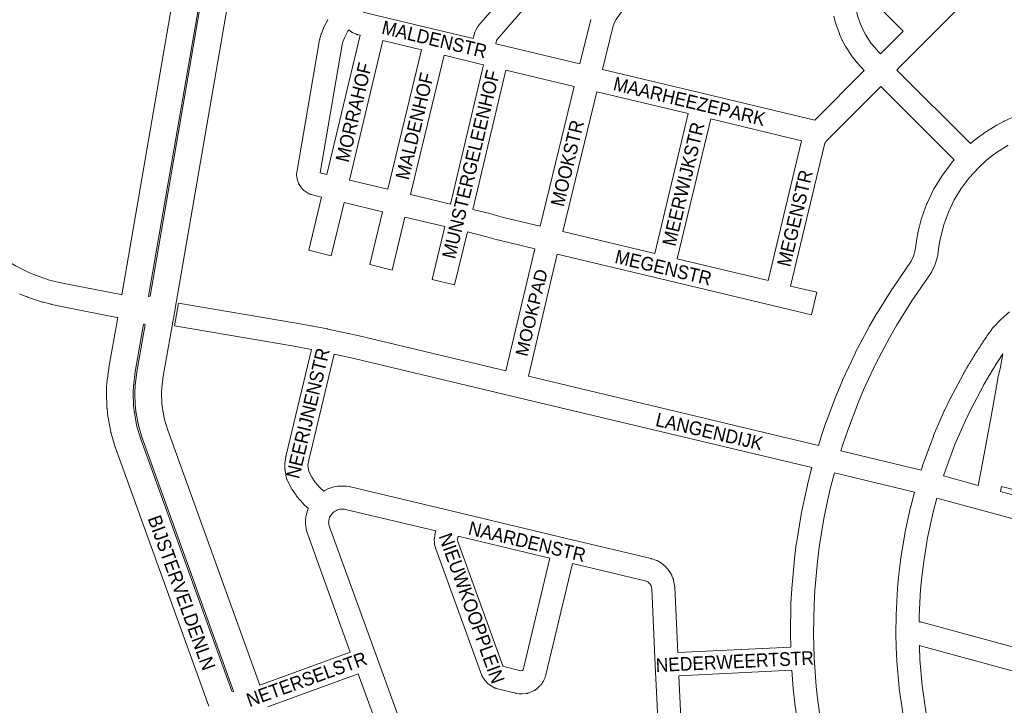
# Model space of a CAD drawing. Header units: metres. Extents: x 123819 to 142731, y 393440 to 405763.
# Tile 49 of 256: x 127188 to 127743, y 399684 to 400070. Entities that reach past the tile are written whole.
import ezdxf
from ezdxf.enums import TextEntityAlignment as Align

# ---------------------------------------------------------------- set-up
doc = ezdxf.new("R2010")
doc.units = ezdxf.units.M
doc.header["$MEASUREMENT"] = 0
for name, color, linetype, lineweight in [('gs-anno-wegen algemeen tekst', 7, 'Continuous', 0), ('gs-knt-aanvullende hoofdweg', 7, 'Continuous', 0), ('gs-knt-wegen algemeen', 7, 'Continuous', 0)]:
    doc.layers.add(name, color=color, linetype=linetype, lineweight=lineweight)
doc.styles.add('Style-Arial', font='arial.ttf')

msp = doc.modelspace()

# ---------------------------------------------------------------- linework, layer by layer
at = {"layer": 'gs-knt-aanvullende hoofdweg', "color": 7, "linetype": 'Continuous', "flags": 128}
for points in [[(127404.03, 400203.68), (127347.04, 400137.43), (127347, 400137.38), (127316.22, 400102.27), (127311.13, 400094.42), (127310.03, 400092.41), (127308.13, 400088.19), (127306.7, 400084.41), (127305.94, 400081.89), (127305.11, 400078.44), (127275.41, 399906.62), (127275.01, 399904.31), (127275, 399904.27), (127274.47, 399901.27), (127268.86, 399869.69), (127268.05, 399863.08), (127267.93, 399860.45), (127268.14, 399853.98), (127268.44, 399851.37), (127269.62, 399845.2), (127271.41, 399839.23), (127323.31, 399695.63)], [(127245.49, 399915.55), (127274.69, 400084.45), (127274.73, 400084.66), (127274.79, 400084.91), (127275.95, 400089.79), (127276.07, 400090.24), (127276.39, 400091.35), (127277.28, 400094.18), (127277.43, 400094.62), (127278.61, 400097.88), (127279.13, 400099.17), (127279.31, 400099.62), (127279.45, 400099.92)], [(127289.45, 400081.66), (127260.58, 399914.65)], [(127260.58, 399914.65), (127260.81, 399914.55), (127261.55, 399914.65), (127290.35, 400081.23)], [(127294.65, 399683.7), (127242.04, 399829.3), (127241.97, 399829.5), (127241.91, 399829.69), (127239.59, 399837.43), (127239.52, 399837.67), (127239.5, 399837.76), (127239.49, 399837.8), (127239.46, 399837.92), (127239.4, 399838.18), (127237.82, 399846.43), (127237.77, 399846.72), (127237.73, 399847.01), (127237.23, 399851.44), (127237.21, 399851.73), (127237.19, 399852.03), (127236.91, 399860.33), (127236.91, 399860.62), (127236.91, 399860.65), (127236.93, 399863.19), (127236.94, 399863.46), (127236.94, 399863.5), (127236.96, 399863.73), (127236.96, 399863.81), (127237.14, 399865.66), (127237.14, 399865.67), (127237.14, 399865.67), (127237.14, 399865.73), (127237.17, 399865.96), (127238.16, 399874.06), (127238.17, 399874.11), (127238.19, 399874.28), (127238.23, 399874.5), (127243.24, 399902.73)], [(127307.58, 399692.12), (127308.32, 399692.07), (127308.54, 399692.29), (127257.22, 399834.32), (127257.15, 399834.52), (127257.09, 399834.71), (127255.13, 399841.24), (127255.06, 399841.49), (127255.04, 399841.57), (127255.02, 399841.62), (127255.02, 399841.66), (127255, 399841.74), (127254.94, 399841.99), (127253.63, 399848.83), (127253.58, 399849.12), (127253.54, 399849.41), (127253.19, 399852.6), (127253.16, 399852.89), (127253.14, 399853.19), (127252.91, 399860.24), (127252.9, 399860.53), (127252.91, 399860.83), (127253.05, 399864.04), (127253.07, 399864.33), (127253.1, 399864.62), (127253.98, 399871.73), (127254, 399871.93), (127254.04, 399872.12), (127258.76, 399898.7), (127258.29, 399898.97), (127257.82, 399898.89), (127253.06, 399872.09), (127253.05, 399872.07), (127252.08, 399863.77), (127251.94, 399860.54), (127252.19, 399852.82), (127252.63, 399848.97), (127254.08, 399841.38), (127256.24, 399834.21), (127307.58, 399692.12)]]:
    msp.add_lwpolyline(points, dxfattribs=at)
at = {"layer": 'gs-knt-wegen algemeen', "color": 7, "linetype": 'Continuous', "flags": 128}
for points in [[(127590.84, 400206.44), (127577.68, 400199.28), (127577.33, 400199.05), (127576.82, 400198.57), (127528.58, 400142.53), (127510.05, 400121), (127456.94, 400059.3), (127456.66, 400058.81), (127456.19, 400056.86), (127458.58, 400056.29), (127503.55, 400045.55)], [(127738.36, 400179.66), (127721.97, 400085.06), (127721.92, 400084.82), (127721.86, 400084.58), (127721.8, 400084.34), (127721.72, 400084.11), (127721.24, 400082.65), (127721.14, 400082.38), (127721.03, 400082.11), (127720.91, 400081.85), (127720.78, 400081.6), (127720.64, 400081.35), (127720.48, 400081.11), (127720.32, 400080.88), (127719.42, 400079.64), (127719.27, 400079.44), (127719.11, 400079.25), (127718.94, 400079.06), (127718.77, 400078.88), (127699.41, 400059.5), (127683.6, 400043.67), (127682.08, 400042.07)], [(127620.48, 400151.59), (127588.21, 400133.82), (127584.25, 400131.55), (127580.51, 400129.18), (127569.39, 400121.13), (127563.88, 400116.8), (127559.25, 400112.78), (127557.32, 400110.77), (127526.44, 400074.2), (127523.96, 400070.56), (127523.07, 400068.85), (127522.3, 400067.05), (127516.21, 400042.52)], [(127443.53, 400059.89), (127444.21, 400062.74), (127444.29, 400063.05), (127444.38, 400063.35), (127444.49, 400063.64), (127444.61, 400063.93), (127444.75, 400064.22), (127444.9, 400064.5), (127445.96, 400066.34), (127446.12, 400066.6), (127446.29, 400066.85), (127446.48, 400067.09), (127446.67, 400067.33), (127495.94, 400124.56)], [(127685.6, 400064.09), (127661.07, 400088.56), (127660.85, 400088.79), (127660.65, 400089.03), (127660.45, 400089.28), (127660.27, 400089.54), (127660.1, 400089.81), (127659.96, 400090.05), (127659.3, 400075.47), (127659.99, 400072.7), (127661.96, 400067.07), (127663.11, 400064.54), (127664.42, 400062.08), (127667.69, 400057.1), (127669.41, 400054.93), (127671.66, 400052.45), (127672.85, 400051.26)], [(127381.77, 400074.83), (127382.05, 400074.6), (127382.19, 400074.54), (127389.18, 400072.87), (127423.77, 400064.61), (127443.53, 400059.89)], [(127358.06, 399970.57), (127352.25, 399972), (127351.97, 399972.07), (127351.7, 399972.16), (127351.43, 399972.26), (127351.16, 399972.37), (127350.9, 399972.49), (127350.64, 399972.63), (127350.39, 399972.78), (127350.15, 399972.93), (127348.42, 399974.11), (127348.17, 399974.29), (127347.93, 399974.48), (127347.69, 399974.68), (127347.47, 399974.9), (127347.26, 399975.12), (127347.05, 399975.36), (127346.86, 399975.6), (127346.68, 399975.86), (127345.52, 399977.59), (127345.35, 399977.85), (127345.2, 399978.12), (127345.06, 399978.4), (127344.93, 399978.68), (127344.81, 399978.97), (127344.71, 399979.26), (127344.63, 399979.56), (127344.55, 399979.86), (127344.12, 399981.9), (127344.06, 399982.21), (127344.02, 399982.51), (127343.99, 399982.82), (127343.98, 399983.13), (127343.98, 399983.44), (127343.99, 399983.75), (127344.03, 399984.06), (127344.07, 399984.37), (127356.97, 400059.14), (127357.01, 400059.37), (127357.07, 400059.6), (127357.13, 400059.83), (127357.83, 400062.28), (127357.9, 400062.52), (127357.99, 400062.76), (127358.88, 400065.15), (127358.98, 400065.39), (127359.08, 400065.62), (127359.19, 400065.85), (127361.52, 400070.38), (127361.64, 400070.6)], [(127503.55, 400045.55), (127509.79, 400070.69)], [(127663.76, 400041.95), (127662.36, 400043.34), (127662.24, 400043.46), (127662.13, 400043.58), (127659.63, 400046.34), (127659.49, 400046.49), (127659.35, 400046.66), (127657.31, 400049.23), (127657.13, 400049.46), (127656.96, 400049.71), (127653.37, 400055.19), (127653.21, 400055.45), (127653.06, 400055.7), (127651.52, 400058.6), (127651.43, 400058.78), (127651.35, 400058.96), (127649.99, 400061.94), (127649.87, 400062.22), (127649.76, 400062.49), (127647.6, 400068.68), (127647.51, 400068.97), (127647.43, 400069.25), (127646.63, 400072.44)], [(127373.43, 400064.83), (127372.92, 400064.08), (127370.94, 400060.23), (127370.27, 400058.44), (127369.74, 400056.58), (127357.25, 399984.18), (127361.08, 399983.23)], [(127379.83, 400061.72), (127378.69, 400061.99), (127378.45, 400062.05), (127378.22, 400062.12), (127377.98, 400062.2), (127377.76, 400062.29), (127376.17, 400062.93), (127375.89, 400063.05), (127375.62, 400063.18), (127375.36, 400063.33), (127375.1, 400063.49), (127374.85, 400063.65), (127374.61, 400063.84), (127374.37, 400064.03), (127373.43, 400064.83)], [(127672.85, 400051.26), (127674.34, 400052.82), (127685.6, 400064.09)], [(127361.08, 399983.23), (127379.83, 400061.72)], [(127392.49, 400058.69), (127373.74, 399980.16)], [(127414.39, 400053.46), (127392.49, 400058.69)], [(127395.44, 399974.98), (127414.39, 400053.46)], [(127427.06, 400050.44), (127408.1, 399971.95)], [(127446.84, 400045.71), (127427.06, 400050.44)], [(127446.85, 400045.71), (127446.85, 400045.71), (127446.85, 400045.71), (127446.84, 400045.71)], [(127446.85, 400045.71), (127446.85, 400045.71), (127446.85, 400045.71), (127446.84, 400045.71)], [(127449.23, 400045.14), (127446.85, 400045.71)], [(127430.62, 399966.57), (127449.23, 400045.14)], [(127461.9, 400042.11), (127443.28, 399963.55)], [(127500.43, 400032.91), (127461.9, 400042.11)], [(127516.21, 400042.52), (127573.97, 400028.72), (127635.82, 400013.95), (127663.76, 400041.95)], [(127682.08, 400042.07), (127723.53, 400000.7)], [(127481.23, 399954.13), (127500.43, 400032.91)], [(127513.1, 400029.88), (127493.9, 399951.11)], [(127564.61, 400017.57), (127513.1, 400029.88)], [(127672.98, 400032.76), (127642.46, 400002.17)], [(127714.35, 399991.46), (127672.98, 400032.76)], [(127545.77, 399938.71), (127564.61, 400017.57)], [(127577.28, 400014.55), (127558.44, 399935.69)], [(127628.42, 400002.33), (127577.28, 400014.55)], [(127723.53, 400000.7), (127723.66, 400000.82), (127723.83, 400000.97), (127724.01, 400001.12), (127727.37, 400003.8), (127727.55, 400003.94), (127730.67, 400006.27), (127730.88, 400006.42), (127731.1, 400006.56), (127738.05, 400010.92), (127738.25, 400011.04), (127738.46, 400011.16), (127742.09, 400013.08), (127742.27, 400013.18), (127742.46, 400013.26), (127749.15, 400016.27)], [(127104.31, 400010.63), (127126.46, 399988.15), (127126.56, 399988.05), (127165.62, 399946.59), (127168.57, 399943.85), (127175.16, 399938.5), (127178.44, 399936.17), (127185.62, 399931.79), (127193.16, 399928.07), (127196.88, 399926.53), (127204.92, 399923.83), (127208.85, 399922.8), (127215.04, 399921.54), (127245.12, 399915.61), (127245.49, 399915.55)], [(127558.44, 399935.69), (127609.58, 399923.47), (127628.42, 400002.33)], [(127642.46, 400002.17), (127642.41, 400002.12), (127642.36, 400002.06), (127642.31, 400002.01), (127642.26, 400001.95), (127642.21, 400001.89), (127642.16, 400001.84), (127642.11, 400001.78), (127642.06, 400001.72), (127642.02, 400001.66), (127641.97, 400001.59), (127641.93, 400001.53), (127641.89, 400001.47), (127641.85, 400001.41), (127641.81, 400001.34), (127641.77, 400001.28), (127641.73, 400001.21), (127641.69, 400001.15), (127641.66, 400001.08), (127641.62, 400001.01), (127641.59, 400000.95), (127641.55, 400000.88), (127641.52, 400000.81), (127641.49, 400000.74), (127641.46, 400000.67), (127641.43, 400000.6), (127641.41, 400000.53), (127641.38, 400000.46)], [(127642.46, 400002.17), (127642.46, 400002.17), (127642.46, 400002.17)], [(127642.46, 400002.17), (127642.46, 400002.17), (127642.46, 400002.17)], [(127744.77, 399999.77), (127738.24, 399995.67), (127735.41, 399993.56), (127732.32, 399991.09), (127727.98, 399987.08), (127722.85, 399981.46), (127718.33, 399975.4), (127714.41, 399968.93), (127711.14, 399962.1), (127708.56, 399954.99), (127706.65, 399947.59), (127706, 399943.93), (127705.26, 399938.45), (127705.22, 399938.17), (127705.16, 399937.89), (127705.09, 399937.61), (127703.94, 399933.37), (127703.86, 399933.08), (127703.76, 399932.8), (127703.65, 399932.53), (127703.53, 399932.26), (127701.63, 399928.29), (127701.52, 399928.06), (127701.4, 399927.84), (127701.26, 399927.62), (127701.12, 399927.41), (127690.55, 399912.06), (127681.91, 399898.2), (127677.9, 399891.21), (127670.29, 399876.78), (127663.38, 399862), (127660.24, 399854.58), (127654.4, 399839.3), (127651.79, 399831.65), (127650.56, 399827.65)], [(127637.87, 399830.69), (127639.38, 399835.58), (127639.44, 399835.76), (127642.12, 399843.61), (127642.2, 399843.83), (127648.11, 399859.33), (127648.2, 399859.55), (127651.44, 399867.19), (127651.53, 399867.4), (127658.56, 399882.44), (127658.7, 399882.72), (127666.43, 399897.39), (127666.55, 399897.6), (127670.68, 399904.79), (127670.8, 399904.99), (127679.58, 399919.07), (127679.74, 399919.32), (127690.11, 399934.37), (127691.53, 399937.35), (127692.42, 399940.6), (127693.11, 399945.8), (127693.16, 399946.09), (127693.88, 399950.13), (127693.93, 399950.36), (127693.98, 399950.59), (127696.03, 399958.54), (127696.11, 399958.84), (127696.21, 399959.14), (127699.02, 399966.85), (127699.13, 399967.15), (127699.26, 399967.44), (127702.81, 399974.84), (127702.95, 399975.12), (127703.11, 399975.39), (127707.35, 399982.41), (127707.52, 399982.68), (127707.71, 399982.94), (127712.61, 399989.51), (127712.81, 399989.76), (127713.02, 399990), (127714.35, 399991.46)], [(127373.74, 399980.16), (127395.44, 399974.98)], [(127408.1, 399971.95), (127430.62, 399966.57)], [(127370.71, 399967.5), (127363.56, 399937.54), (127363.55, 399937.54)], [(127392.38, 399962.32), (127370.71, 399967.5)], [(127443.28, 399963.55), (127453.64, 399961.07), (127453.95, 399960.99), (127460.53, 399959.08), (127481.23, 399954.13)], [(127405.04, 399959.3), (127397.83, 399929.44), (127397.82, 399929.43)], [(127427.58, 399953.91), (127405.04, 399959.3)], [(127493.9, 399951.11), (127545.77, 399938.71)], [(127440.24, 399950.89), (127432.98, 399921.09), (127432.98, 399921.08)], [(127478.2, 399941.47), (127457.35, 399946.45), (127457.04, 399946.53), (127450.46, 399948.44), (127440.24, 399950.89)], [(127461.94, 399872.63), (127478.2, 399941.47)], [(127490.86, 399938.45), (127474.61, 399869.61)], [(127243.24, 399902.73), (127243.04, 399902.76), (127242.75, 399902.81), (127212.5, 399908.77), (127212.45, 399908.78), (127206.07, 399910.08), (127205.89, 399910.12), (127205.72, 399910.16), (127201.4, 399911.3), (127201.19, 399911.35), (127200.98, 399911.42), (127192.53, 399914.26), (127192.32, 399914.33), (127192.12, 399914.41), (127187.99, 399916.12)], [(127695.77, 399816.78), (127697.28, 399821.48), (127697.38, 399821.76), (127702.65, 399835.91), (127702.71, 399836.07), (127702.78, 399836.23), (127708.79, 399850.08), (127708.89, 399850.32), (127712.17, 399857.12), (127712.29, 399857.35), (127719.38, 399870.68), (127719.47, 399870.83), (127719.7, 399871.25), (127719.94, 399871.67), (127720.18, 399872.09), (127720.42, 399872.5), (127720.66, 399872.92), (127720.91, 399873.34), (127721.15, 399873.76), (127721.39, 399874.17), (127721.64, 399874.59), (127721.88, 399875.01), (127722.13, 399875.42), (127722.37, 399875.84), (127722.62, 399876.25), (127722.86, 399876.67), (127723.11, 399877.08), (127723.36, 399877.5), (127723.61, 399877.91), (127723.86, 399878.32), (127724.11, 399878.74), (127724.36, 399879.15), (127724.61, 399879.56), (127724.87, 399879.97), (127725.12, 399880.38), (127725.37, 399880.79), (127725.63, 399881.2), (127725.88, 399881.61), (127726.14, 399882.02), (127726.4, 399882.43), (127726.66, 399882.84), (127726.91, 399883.24), (127727.17, 399883.65), (127727.43, 399884.06), (127727.69, 399884.47), (127727.95, 399884.87), (127728.21, 399885.28), (127728.48, 399885.68), (127728.74, 399886.09), (127729, 399886.49), (127729.27, 399886.9), (127729.53, 399887.3), (127729.8, 399887.7), (127730.06, 399888.1), (127730.33, 399888.51), (127730.6, 399888.91), (127730.87, 399889.31), (127731.13, 399889.71), (127731.4, 399890.11), (127731.67, 399890.51), (127731.95, 399890.91), (127732.22, 399891.31), (127732.49, 399891.71), (127732.76, 399892.11), (127733.04, 399892.5), (127733.31, 399892.9), (127733.58, 399893.3), (127733.86, 399893.69), (127734.14, 399894.09), (127734.41, 399894.48), (127734.69, 399894.88), (127734.97, 399895.27), (127735.25, 399895.67), (127735.53, 399896.06), (127735.81, 399896.46), (127736.09, 399896.85), (127736.27, 399897.09), (127736.46, 399897.32), (127736.66, 399897.54), (127740.22, 399901.29), (127740.4, 399901.47), (127740.58, 399901.64), (127740.77, 399901.8), (127745.59, 399905.83)], [(127350.6, 399795.26), (127348.23, 399797.25), (127348.02, 399797.44), (127347.81, 399797.63), (127347.62, 399797.84), (127347.43, 399798.05), (127344.16, 399801.95), (127344, 399802.14), (127343.86, 399802.34), (127343.72, 399802.54), (127341.53, 399805.82), (127341.37, 399806.08), (127341.22, 399806.35), (127338.87, 399810.72), (127338.74, 399810.99), (127338.61, 399811.26), (127338.5, 399811.54), (127338.4, 399811.82), (127338.32, 399812.11), (127338.25, 399812.4), (127338.19, 399812.7), (127337.52, 399816.58), (127337.48, 399816.83), (127337.46, 399817.07), (127337.44, 399817.32), (127337.43, 399817.57), (127337.39, 399819.54), (127337.39, 399819.79), (127337.4, 399820.03), (127337.42, 399820.28), (127337.45, 399820.53), (127337.97, 399824.44), (127338, 399824.65), (127338.04, 399824.87), (127338.09, 399825.08), (127352.34, 399884.74)], [(127365.11, 399882.14), (127350.83, 399822.38), (127350.42, 399819.29), (127350.44, 399818.31), (127350.84, 399815.95), (127352.55, 399812.78), (127354.36, 399810.05), (127357.04, 399806.86), (127359.3, 399804.96)], [(127634.29, 399818.16), (127465.27, 399858.45), (127376.37, 399879.65), (127365.11, 399882.14)], [(127741.78, 399882.21), (127741.45, 399881.71), (127741.08, 399881.17), (127740.72, 399880.62), (127740.36, 399880.08), (127740.01, 399879.53), (127739.65, 399878.98), (127739.3, 399878.44), (127738.94, 399877.89), (127738.59, 399877.34), (127738.24, 399876.79), (127737.89, 399876.24), (127737.54, 399875.69), (127737.19, 399875.13), (127736.84, 399874.58), (127736.5, 399874.03), (127736.16, 399873.47), (127735.81, 399872.92), (127735.47, 399872.36), (127735.13, 399871.8), (127734.79, 399871.24), (127734.46, 399870.68), (127734.12, 399870.12), (127733.79, 399869.56), (127733.45, 399869), (127733.12, 399868.44), (127732.79, 399867.88), (127732.46, 399867.31), (127732.13, 399866.75), (127731.81, 399866.18), (127731.48, 399865.62), (127731.16, 399865.05), (127730.84, 399864.48), (127723.85, 399851.35), (127720.68, 399844.78), (127714.79, 399831.21), (127709.63, 399817.36), (127708.4, 399813.51)], [(127729.52, 399816.65), (127729.52, 399816.68), (127735.15, 399846.89), (127738.91, 399868.23), (127738.95, 399868.43), (127738.99, 399868.62), (127740.45, 399874.72), (127741.78, 399882.21)], [(127474.61, 399869.61), (127637.87, 399830.69)], [(127650.56, 399827.65), (127695.77, 399816.78)], [(127622.36, 399716.95), (127622.16, 399724.46), (127622.16, 399724.74), (127622.44, 399741.34), (127622.45, 399741.57), (127622.89, 399749.86), (127622.91, 399750.1), (127624.39, 399766.63), (127624.42, 399766.86), (127625.46, 399775.1), (127625.49, 399775.33), (127628.16, 399791.71), (127628.22, 399792.02), (127631.68, 399808.25), (127631.75, 399808.56), (127634.29, 399818.16)], [(127646.95, 399815.12), (127644.38, 399805.38), (127640.99, 399789.46), (127638.36, 399773.35), (127637.35, 399765.35), (127635.89, 399749.05), (127635.46, 399741), (127635.18, 399724.67), (127635.55, 399711.07), (127636.71, 399694.77), (127637.58, 399686.76), (127639.92, 399670.56)], [(127692.08, 399804.27), (127646.95, 399815.12)], [(127708.4, 399813.51), (127727.85, 399808.14)], [(127727.85, 399808.14), (127729.52, 399816.64)], [(127729.52, 399816.64), (127729.52, 399816.65), (127729.52, 399816.65)], [(127729.52, 399816.64), (127729.52, 399816.65), (127729.52, 399816.65)], [(127359.3, 399804.96), (127359.96, 399805.35), (127361.58, 399806.13), (127363.25, 399806.76), (127364.97, 399807.25), (127366.73, 399807.59), (127366.98, 399807.62), (127367.23, 399807.65), (127367.48, 399807.66), (127370.88, 399807.77), (127371.17, 399807.78), (127371.45, 399807.77), (127371.74, 399807.75), (127372.02, 399807.71), (127373.71, 399807.47), (127374.01, 399807.42), (127374.3, 399807.36)], [(127374.3, 399807.36), (127431.85, 399793.61), (127496.05, 399778.27), (127543.72, 399766.89), (127543.93, 399766.83), (127544.13, 399766.77), (127544.34, 399766.7), (127546.38, 399765.99), (127546.64, 399765.9), (127546.89, 399765.79), (127547.14, 399765.68), (127547.38, 399765.55), (127548.67, 399764.84), (127548.9, 399764.71), (127549.12, 399764.57), (127549.34, 399764.42), (127549.55, 399764.26), (127549.76, 399764.09), (127551.99, 399762.18), (127552.21, 399761.99), (127552.42, 399761.78), (127552.62, 399761.56), (127552.81, 399761.34), (127552.99, 399761.11), (127553.16, 399760.87), (127554.8, 399758.43), (127554.94, 399758.21), (127555.07, 399757.98), (127555.2, 399757.74), (127555.31, 399757.5), (127555.42, 399757.26), (127555.97, 399755.9), (127556.07, 399755.65), (127556.16, 399755.4), (127556.23, 399755.15), (127556.29, 399754.89), (127556.35, 399754.63), (127556.88, 399751.74), (127556.93, 399751.45), (127556.96, 399751.16), (127556.98, 399750.87), (127558.73, 399713.94)], [(127981.87, 399766.53), (127909.63, 399784.63), (127889.49, 399789.23), (127875.97, 399792.04), (127865.06, 399794.1), (127845.07, 399797.58), (127832.64, 399799.21), (127807.55, 399801.74), (127797.12, 399802.42), (127777.26, 399803.22), (127765.21, 399803.36), (127765.02, 399803.37), (127759.19, 399803.61), (127758.95, 399803.62), (127758.71, 399803.64), (127755.79, 399803.98), (127755.51, 399804.02), (127755.24, 399804.07), (127750.91, 399804.94), (127750.6, 399805.01), (127740.98, 399807.45), (127740.44, 399804.68)], [(127685.6, 399678.7), (127683.48, 399693.66), (127683.46, 399693.83), (127683.44, 399694), (127682.12, 399709.04), (127682.11, 399709.3), (127681.74, 399716.84), (127681.74, 399717.02), (127681.58, 399724.57), (127681.58, 399724.77), (127681.67, 399734.86), (127681.68, 399735.15), (127682.49, 399750.23), (127682.51, 399750.49), (127683.22, 399758.01), (127683.23, 399758.18), (127684.14, 399765.68), (127684.17, 399765.93), (127686.57, 399780.84), (127686.6, 399781.01), (127686.64, 399781.18), (127689.83, 399795.94), (127689.86, 399796.11), (127689.91, 399796.28), (127692.08, 399804.27)], [(127740.44, 399804.68), (127970.39, 399741.93), (127976.54, 399740.56)], [(127704.69, 399801.02), (127702.52, 399793.03), (127699.4, 399778.6), (127697.05, 399763.99), (127696.17, 399756.7), (127695.49, 399749.4), (127694.69, 399734.59), (127694.66, 399731.26)], [(127974.52, 399727.67), (127967.4, 399729.26), (127967.11, 399729.33), (127731.17, 399793.71), (127704.69, 399801.02)], [(127374.27, 399714.12), (127350.26, 399780.42), (127349.76, 399781.99), (127349.39, 399783.59), (127349.15, 399785.22), (127349.04, 399786.86), (127349.06, 399788.5), (127349.21, 399790.14), (127349.25, 399790.39), (127349.3, 399790.65), (127349.36, 399790.9), (127350.2, 399794.13), (127350.27, 399794.39), (127350.35, 399794.64), (127350.44, 399794.89), (127350.55, 399795.14), (127350.6, 399795.26)], [(127364.17, 399792.43), (127362.75, 399790.46), (127362.63, 399790.23), (127362.08, 399788.08), (127362.05, 399787.43), (127362.08, 399786.77), (127362.16, 399786.12), (127362.3, 399785.48), (127362.5, 399784.86), (127388.73, 399712.44), (127409.5, 399655.43)], [(127422.44, 399782.47), (127371.57, 399794.62), (127370.75, 399794.74), (127368.35, 399794.66), (127367.68, 399794.5), (127367.03, 399794.29), (127366.4, 399794.02), (127365.79, 399793.7), (127365.21, 399793.32), (127364.67, 399792.9), (127364.17, 399792.43)], [(127499.35, 399764.1), (127484.16, 399700.65), (127484.08, 399700.36), (127483.99, 399700.08), (127483.89, 399699.8), (127483.78, 399699.53), (127483.28, 399698.41), (127483.17, 399698.17), (127483.05, 399697.93), (127482.92, 399697.7), (127482.78, 399697.48), (127482.1, 399696.45), (127481.92, 399696.19), (127481.73, 399695.94), (127481.52, 399695.69), (127481.3, 399695.46), (127481.08, 399695.24), (127479.28, 399693.58), (127479.06, 399693.38), (127478.82, 399693.19), (127478.57, 399693.01), (127478.32, 399692.84), (127478.06, 399692.69), (127477.79, 399692.55), (127477.51, 399692.42), (127475.28, 399691.42), (127475, 399691.31), (127474.72, 399691.2), (127474.43, 399691.11), (127474.13, 399691.04), (127473.84, 399690.97), (127473.54, 399690.92), (127473.24, 399690.89), (127470.81, 399690.67), (127470.49, 399690.64), (127470.17, 399690.64), (127469.85, 399690.65), (127469.53, 399690.67), (127469.22, 399690.71), (127468.01, 399690.9), (127467.72, 399690.95), (127467.43, 399691.02), (127456.48, 399693.75), (127456.19, 399693.83), (127455.9, 399693.92), (127455.62, 399694.03), (127455.34, 399694.15), (127455.07, 399694.28), (127454.8, 399694.42), (127454.54, 399694.58), (127452.49, 399695.9), (127452.24, 399696.07), (127451.99, 399696.25), (127451.76, 399696.44), (127451.53, 399696.64), (127451.31, 399696.86), (127451.11, 399697.08), (127450.91, 399697.32), (127449.39, 399699.22), (127449.21, 399699.46), (127449.04, 399699.71), (127448.87, 399699.97), (127448.73, 399700.23), (127448.59, 399700.5), (127448.47, 399700.78), (127448.36, 399701.06), (127422.39, 399772.43), (127422.31, 399772.68), (127422.24, 399772.92), (127422.17, 399773.18), (127421.77, 399774.9), (127421.72, 399775.15), (127421.67, 399775.41), (127421.64, 399775.66), (127421.62, 399775.92), (127421.6, 399776.18), (127421.57, 399777.4), (127421.56, 399777.67), (127421.57, 399777.94), (127421.59, 399778.2), (127421.62, 399778.47), (127421.78, 399779.68), (127421.82, 399779.92), (127421.86, 399780.15), (127421.92, 399780.38), (127422.44, 399782.47)], [(127435.1, 399779.45), (127434.64, 399777.59), (127434.6, 399777.26), (127434.6, 399777.22), (127434.76, 399776.52), (127460.23, 399706.51), (127460.41, 399706.28), (127460.66, 399706.12), (127470.28, 399703.72)], [(127486.69, 399767.12), (127435.1, 399779.45)], [(127470.28, 399703.72), (127470.41, 399703.7), (127470.97, 399703.76), (127471.24, 399703.87), (127471.62, 399704.23), (127471.63, 399704.25), (127486.69, 399767.12)], [(127548.13, 399661.41), (127546.03, 399706.82), (127544, 399749.81), (127543.67, 399751.6), (127543.62, 399751.72), (127542.85, 399752.86), (127541.81, 399753.75), (127541.59, 399753.88), (127540.37, 399754.3), (127499.35, 399764.1)], [(127694.66, 399731.26), (127694.94, 399731.25), (127695.24, 399731.21), (127695.53, 399731.17), (127695.82, 399731.11), (127696.11, 399731.04), (127758.88, 399714.02)], [(127323.31, 399695.63), (127326.81, 399696.93), (127326.86, 399696.95), (127374.27, 399714.12)], [(127558.73, 399713.94), (127622.36, 399716.95)], [(127694.74, 399717.92), (127694.75, 399717.38), (127695.1, 399710.05), (127696.4, 399695.31), (127698.47, 399680.69), (127701.3, 399666.21), (127704.91, 399651.9), (127709.26, 399637.8), (127714.41, 399623.81), (127720.25, 399610.22), (127723.4, 399603.64), (127730.3, 399590.56), (127737.87, 399577.89), (127746.12, 399565.61), (127750.42, 399559.73), (127759.62, 399548.14), (127769.43, 399537.05), (127774.5, 399531.76), (127779.71, 399526.6), (127790.63, 399516.61), (127802.03, 399507.24), (127813.33, 399498.9), (127815.01, 399497.77)], [(127749.19, 399703.16), (127694.74, 399717.92)], [(127378.72, 399701.89), (127331.32, 399684.71), (127327.71, 399683.37)], [(127397.39, 399650.61), (127378.72, 399701.89)], [(127623, 399703.95), (127559.34, 399700.93)], [(127627.05, 399668.58), (127624.67, 399685.01), (127624.64, 399685.24), (127623.75, 399693.49), (127623.73, 399693.73), (127623, 399703.95)], [(127559.34, 399700.93), (127561.16, 399661.55)]]:
    msp.add_lwpolyline(points, dxfattribs=at)
for points in [[(127641.38, 400000.46), (127641.38, 400000.46), (127641.38, 400000.46), (127641.36, 400000.39), (127641.33, 400000.31), (127641.31, 400000.24), (127641.29, 400000.17), (127641.27, 400000.1), (127622.24, 399920.44), (127636.97, 399916.92, -0.36846), (127636.97, 399916.91), (127633.95, 399904.27, -0.384843), (127633.94, 399904.26), (127612.88, 399909.29), (127549.08, 399924.54), (127490.86, 399938.45)], [(127363.55, 399937.54), (127363.55, 399937.54), (127350.9, 399940.56, -0.368463), (127350.89, 399940.57), (127358.06, 399970.57)], [(127397.82, 399929.43), (127397.82, 399929.43), (127385.18, 399932.49, -0.368338), (127385.18, 399932.5), (127392.38, 399962.32)], [(127432.98, 399921.08), (127432.97, 399921.08), (127420.34, 399924.15, -0.36825), (127420.33, 399924.17), (127427.58, 399953.91)], [(127352.34, 399884.74), (127341.58, 399886.75), (127275.26, 399898.04, -0.371539), (127275.25, 399898.06), (127277.43, 399910.87, -0.37154), (127277.44, 399910.88), (127343.82, 399899.58), (127343.93, 399899.56), (127361.46, 399896.28), (127361.67, 399896.23), (127379.23, 399892.35), (127379.34, 399892.32), (127461.94, 399872.63)]]:
    msp.add_lwpolyline(points, format="xyb", dxfattribs=at)

# ---------------------------------------------------------------- texts
at = {"layer": 'gs-anno-wegen algemeen tekst', "color": 7, "style": 'Style-Arial', "width": 0.909091}
for s, rotation, p in [('MALDENSTR', 346.565, (127421.66, 400059.43)), ('MORRAHOF', 76.5644, (127376.16, 400018.29)), ('MALDENHOF', 76.5644, (127410.51, 400010.54)), ('MUNSTERGELEENHOF', 76.5644, (127442.17, 399989)), ('MAARHEEZEPARK', 346.5645, (127565.27, 400024.48)), ('MOOKSTR', 76.5644, (127496.46, 399989.62)), ('MEERWIJKSTR', 76.5658, (127561.84, 399977.86)), ('MEGENSTR', 76.565, (127624.67, 399958.65)), ('MEGENSTR', 346.5648, (127550.59, 399930.87)), ('NEERIJNENSTR', 76.5655, (127350.36, 399848.82)), ('LANGENDIJK', 346.8894, (127576.48, 399838.52)), ('BIJSTERVELDENLN', 289.9152, (127279.27, 399747.66)), ('NAARDENSTR', 346.5632, (127473.87, 399776.46)), ('NIEUWKOOPPLEIN', 289.9153, (127442.63, 399738.94)), ('NETERSELSTR', 19.9147, (127349.65, 399698.96)), ('NEDERWEERTSTR', 2.7086, (127590.79, 399708.94))]:
    msp.add_text(s, height=7.7, rotation=rotation, dxfattribs=at).set_placement(p, align=Align.MIDDLE_CENTER)
at = {"layer": 'gs-anno-wegen algemeen tekst', "color": 7, "style": 'Style-Arial'}
msp.add_text('MOOKPAD', height=7, rotation=76.5639, dxfattribs=at).set_placement((127476.35, 399905.45), align=Align.MIDDLE_CENTER)

doc.saveas('drawing.dxf')
